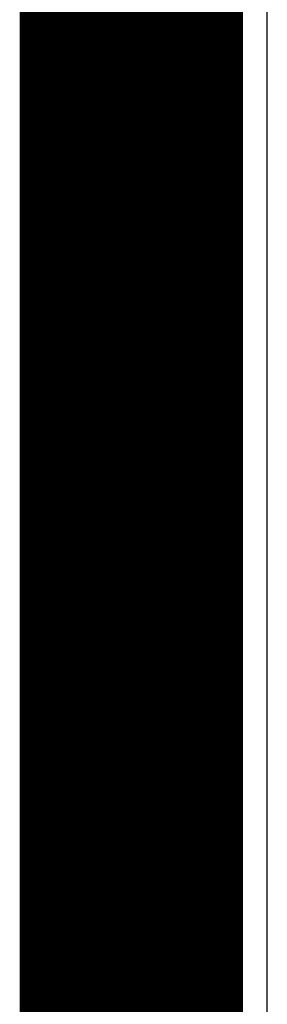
# Model space of a CAD drawing. Header units: millimetres. Extents: x -0.08 to 3.17, y -0.08 to 4.88.
# Tile 129 of 164: x -0.08 to 0.01, y 3.11 to 3.48. Entities that reach past the tile are written whole.
import ezdxf

# ---------------------------------------------------------------- set-up
doc = ezdxf.new("R2010")
doc.units = ezdxf.units.MM
doc.header["$MEASUREMENT"] = 0
for name, color, linetype in [('BottomLayer', 5, 'Continuous'), ('BottomOverlay', 54, 'Continuous'), ('Mechanical3', 76, 'Continuous'), ('Mechanical4', 56, 'Continuous'), ('MidLayer1', 16, 'Continuous'), ('MidLayer2', 76, 'Continuous'), ('TopLayer', 1, 'Continuous')]:
    doc.layers.add(name, color=color, linetype=linetype)

msp = doc.modelspace()

# ---------------------------------------------------------------- linework, layer by layer
at = {"layer": 'BottomLayer'}
msp.add_line((0.01405, 0.0926), (0.01405, 3.74016), dxfattribs=at)
at = {"layer": 'BottomOverlay'}
msp.add_line((-0.00527, 2.2811), (-0.00527, 3.87702), dxfattribs=at)
at = {"layer": 'Mechanical3', "const_width": 0.07874}
msp.add_lwpolyline([(-0.03937, 3.73956), (-0.03937, 0.09238)], dxfattribs=at)
at = {"layer": 'Mechanical4', "const_width": 0.01}
msp.add_lwpolyline([(0, 0.09238), (0, 3.74016)], dxfattribs=at)
at = {"layer": 'MidLayer1'}
msp.add_line((0.01405, 0.0926), (0.01405, 3.74016), dxfattribs=at)
at = {"layer": 'MidLayer2'}
msp.add_line((0.01405, 0.0926), (0.01405, 3.74016), dxfattribs=at)
at = {"layer": 'TopLayer'}
msp.add_line((0.01405, 0.0926), (0.01405, 3.74016), dxfattribs=at)

doc.saveas('drawing.dxf')
